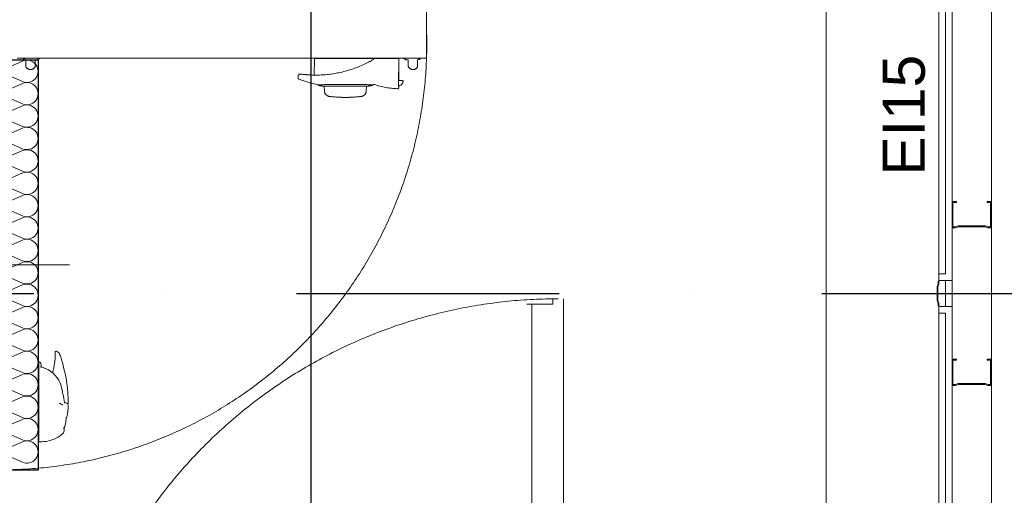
# Model space of a CAD drawing. Header units: millimetres. Extents: x 2016045 to 2079203, y -1576958 to -1542749.
# Tile 83 of 109: x 2039351 to 2041225, y -1560185 to -1559279. Entities that reach past the tile are written whole.
import ezdxf

# ---------------------------------------------------------------- set-up
doc = ezdxf.new("R2010")
doc.units = ezdxf.units.MM
doc.header["$MEASUREMENT"] = 0
doc.linetypes.add('Dashed', pattern=[5644.44, 2822.22, -2822.22])
doc.linetypes.add('OSIE', pattern=[1000, 500, -250, 0, -250])
for name, color, linetype, lineweight, true_color in [('balustrada_Nr_pióra__13', 7, 'Continuous', 5, 0xb6b6b6), ('EWAKUACJA_Nr_pióra__105', 7, 'Continuous', 25, 0xa40f02), ('Komory_Nr_pióra__2', 7, 'Continuous', 25, 0x0322fc), ('OSIE_Nr_pióra__2', 7, 'Continuous', 25, 0x0322fc), ('Wymiarowanie_Nr_pióra__3', 7, 'Continuous', 35, 0x008200)]:
    doc.layers.add(name, color=color, linetype=linetype, lineweight=lineweight, true_color=true_color)
for name, color, linetype, lineweight in [('Budowlane - Sciany Wew_Nr_pióra__251', 94, 'Continuous', 20), ('Komory_Nr_pióra__1', 7, 'Continuous', 0), ('Konstrukcja - scian dzialowych_Nr_pióra__7', 7, 'Continuous', 13), ('p.poz._Nr_pióra__16', 1, 'Continuous', 5), ('struktura_Nr_pióra__7', 7, 'Continuous', 13), ('Wymiarowanie_Nr_pióra__1', 7, 'Continuous', 0), ('Ściany_Nr_pióra__51', 5, 'Continuous', 13), ('Ślusarka_okienna_Nr_pióra__1', 7, 'Continuous', 0)]:
    doc.layers.add(name, color=color, linetype=linetype, lineweight=lineweight)
doc.layers.add('EWAKUACJA', color=7, linetype='Continuous')
doc.layers.add('Wymiarowanie', color=7, linetype='Continuous')
doc.styles.add('GENERATED_STYLE_1', font='arial.ttf')
doc.dimstyles.new('GENERATED_STYLE__2', dxfattribs={"dimtxt": 125, "dimasz": 114, "dimexe": 0.18, "dimexo": 0, "dimgap": 0.09, "dimtad": 1, "dimdec": 0, "dimlfac": 0.1, "dimzin": 0, "dimdsep": 46, "dimtxsty": 'GENERATED_STYLE_1', "dimblk": 'ARROWHEAD_2', "dimblk1": 'ARROWHEAD_2', "dimblk2": 'ARROWHEAD_2', "dimcen": 0.09, "dimclrd": 7, "dimclre": 7, "dimclrt": 7, "dimadec": 4, "dimazin": 0, "dimtfac": 1, "dimtdec": 4, "dimtmove": 2, "dimatfit": 3, "dimfxl": 0, "dimtolj": 1, "dimtzin": 0, "dimarcsym": 0})
doc.dimstyles.new('GENERATED_STYLE__3', dxfattribs={"dimtxt": 125, "dimasz": 114, "dimexe": 0.18, "dimexo": 0, "dimgap": 0.09, "dimtad": 1, "dimdec": 0, "dimlfac": 0.1, "dimzin": 0, "dimdsep": 46, "dimtxsty": 'GENERATED_STYLE_1', "dimblk": 'ARROWHEAD_2', "dimblk1": 'ARROWHEAD_2', "dimblk2": 'ARROWHEAD_2', "dimcen": 0.09, "dimclrd": 7, "dimclre": 7, "dimclrt": 7, "dimadec": 4, "dimazin": 0, "dimtfac": 1, "dimtdec": 4, "dimtmove": 0, "dimatfit": 3, "dimfxl": 0, "dimtolj": 1, "dimtzin": 0, "dimarcsym": 0})
doc.dimstyles.new('GENERATED_STYLE__4', dxfattribs={"dimtxt": 125, "dimasz": 114, "dimexe": 0.18, "dimexo": 0, "dimgap": 0.09, "dimtad": 1, "dimtih": 1, "dimtoh": 1, "dimdec": 0, "dimlfac": 0.1, "dimzin": 0, "dimdsep": 46, "dimtxsty": 'GENERATED_STYLE_1', "dimblk": 'ARROWHEAD_2', "dimblk1": 'ARROWHEAD_2', "dimblk2": 'ARROWHEAD_2', "dimcen": 0.09, "dimclrd": 7, "dimclre": 7, "dimclrt": 7, "dimadec": 4, "dimazin": 0, "dimtfac": 1, "dimtdec": 4, "dimtmove": 2, "dimatfit": 3, "dimfxl": 0, "dimtolj": 1, "dimtzin": 0, "dimarcsym": 0})

# ---------------------------------------------------------------- blocks, each defined once
blk = doc.blocks.new('Izolacja cieplna 18_11')
at = {"layer": 'balustrada_Nr_pióra__13', "linetype": 'Continuous'}
for p, q in [((1.8, 70.2), (19.5, 29.8)), ((23.1, 29.8), (40.9, 70.2)), ((44.4, 70.2), (62.2, 29.8)), ((65.8, 29.8), (83.5, 70.2)), ((87.1, 70.2), (104.8, 29.8)), ((108.4, 29.8), (126.1, 70.2)), ((129.7, 70.2), (147.5, 29.8)), ((151, 29.8), (168.8, 70.2)), ((172.4, 70.2), (190.1, 29.8)), ((193.7, 29.8), (211.4, 70.2)), ((215, 70.2), (232.7, 29.8)), ((236.3, 29.8), (254.1, 70.2)), ((257.6, 70.2), (275.4, 29.8)), ((279, 29.8), (296.7, 70.2)), ((300.3, 70.2), (318, 29.8)), ((321.6, 29.8), (339.4, 70.2)), ((342.9, 70.2), (360.7, 29.8)), ((364.3, 29.8), (382, 70.2)), ((385.6, 70.2), (403.3, 29.8)), ((406.9, 29.8), (424.6, 70.2)), ((428.2, 70.2), (446, 29.8)), ((449.5, 29.8), (467.3, 70.2)), ((470.9, 70.2), (488.6, 29.8)), ((492.2, 29.8), (509.9, 70.2)), ((513.5, 70.2), (531.2, 29.8)), ((534.8, 29.8), (552.6, 70.2)), ((556.1, 70.2), (573.9, 29.8)), ((577.5, 29.8), (595.2, 70.2)), ((598.8, 70.2), (616.5, 29.8)), ((620.1, 29.8), (637.8, 70.2)), ((641.4, 70.2), (659.2, 29.8)), ((662.8, 29.8), (680.5, 70.2)), ((684.1, 70.2), (701.8, 29.8)), ((705.4, 29.8), (723.1, 70.2)), ((726.7, 70.2), (744.5, 29.8)), ((748, 29.8), (765.8, 70.2))]:
    blk.add_line(p, q, dxfattribs=at)
for centre, start, end in [((21.3, 78.7), 336.3486, 203.6513), ((64, 78.7), 336.3486, 203.6513), ((106.6, 78.7), 336.3486, 203.6513), ((149.2, 78.7), 336.3486, 203.6513), ((191.9, 78.7), 336.3486, 203.6513), ((234.5, 78.7), 336.3486, 203.6513), ((277.2, 78.7), 336.3486, 203.6513), ((319.8, 78.7), 336.3486, 203.6513), ((362.5, 78.7), 336.3486, 203.6513), ((405.1, 78.7), 336.3486, 203.6513), ((447.7, 78.7), 336.3486, 203.6513), ((490.4, 78.7), 336.3486, 203.6513), ((533, 78.7), 336.3486, 203.6513), ((575.7, 78.7), 336.3486, 203.6513), ((618.3, 78.7), 336.3486, 203.6513), ((661, 78.7), 336.3486, 203.6513), ((703.6, 78.7), 336.3486, 203.6513), ((746.2, 78.7), 336.3486, 203.6513), ((0, 21.3), 270, 23.6513), ((42.6, 21.3), 156.3487, 270), ((42.6, 21.3), 270, 23.6513), ((85.3, 21.3), 156.3487, 270), ((85.3, 21.3), 270, 23.6513), ((127.9, 21.3), 156.3487, 270), ((127.9, 21.3), 270, 23.6513), ((170.6, 21.3), 156.3487, 270), ((170.6, 21.3), 270, 23.6513), ((213.2, 21.3), 156.3487, 270), ((213.2, 21.3), 270, 23.6513), ((255.9, 21.3), 156.3487, 270), ((255.9, 21.3), 270, 23.6513), ((298.5, 21.3), 156.3487, 270), ((298.5, 21.3), 270, 23.6513), ((341.1, 21.3), 156.3487, 270), ((341.1, 21.3), 270, 23.6513), ((383.8, 21.3), 156.3487, 270), ((383.8, 21.3), 270, 23.6513), ((426.4, 21.3), 156.3487, 270), ((426.4, 21.3), 270, 23.6513), ((469.1, 21.3), 156.3487, 270), ((469.1, 21.3), 270, 23.6513), ((511.7, 21.3), 156.3487, 270), ((511.7, 21.3), 270, 23.6513), ((554.4, 21.3), 156.3487, 270), ((554.4, 21.3), 270, 23.6513), ((597, 21.3), 156.3487, 270), ((597, 21.3), 270, 23.6513), ((639.6, 21.3), 156.3487, 270), ((639.6, 21.3), 270, 23.6513), ((682.3, 21.3), 156.3487, 270), ((682.3, 21.3), 270, 23.6513), ((724.9, 21.3), 156.3487, 270), ((724.9, 21.3), 270, 23.6513), ((767.6, 21.3), 156.3487, 270)]:
    blk.add_arc(centre, 21.3, start, end, dxfattribs=at)
blk = doc.blocks.new('Linia_11', base_point=(2039906.4, -1561770.8))
at = {"layer": 'EWAKUACJA_Nr_pióra__105', "linetype": 'Continuous'}
blk.add_line((2039906.4, -1561770.8), (2039906.4, -1557000.9), dxfattribs=at)
blk = doc.blocks.new('*D108', base_point=(1682719.6, -1237567.4))
at = {"layer": 'Wymiarowanie_Nr_pióra__1', "linetype": 'Continuous'}
for p, q in [((2040886.1, -1558150.9), (2040886.1, -1560670.9)), ((2040773.6, -1560670.9), (2040998.6, -1560670.9)), ((2040886.1, -1560670.9), (2040886.1, -1560744.3))]:
    blk.add_line(p, q, dxfattribs=at)
at = {"layer": 'Wymiarowanie_Nr_pióra__3', "linetype": 'Continuous'}
for p, q in [((2040961.1, -1558194.2), (2040811.1, -1558107.6)), ((2040811.1, -1560627.6), (2040961.1, -1560714.2))]:
    blk.add_line(p, q, dxfattribs=at)
at = {"layer": 'Wymiarowanie_Nr_pióra__1', "insert": (2040843.6, -1559222.6), "char_height": 125, "attachment_point": 7, "rotation": 90, "style": 'GENERATED_STYLE_1'}
blk.add_mtext('\\A1;{\\fArial|b0|i0|c238|p38;252}', dxfattribs=at)
blk = doc.blocks.new('ARROWHEAD_2')
at = {"color": 0, "linetype": 'Continuous', "lineweight": 0}
for p, q in [((-0.378, -0.655), (0.378, 0.655)), ((0, 0), (-1, 0))]:
    blk.add_line(p, q, dxfattribs=at)
blk = doc.blocks.new('*D125', base_point=(1682719.6, -1237567.4))
at = {"layer": 'Wymiarowanie_Nr_pióra__1', "linetype": 'Continuous'}
for p, q in [((2044173.5, -1559800.9), (2043948.5, -1559800.9)), ((2044061, -1563400.9), (2044061, -1559800.9)), ((2044173.5, -1563400.9), (2043948.5, -1563400.9))]:
    blk.add_line(p, q, dxfattribs=at)
at = {"layer": 'Wymiarowanie_Nr_pióra__3', "linetype": 'Continuous'}
for p, q in [((2043986, -1559757.6), (2044136, -1559844.2)), ((2043986, -1563357.6), (2044136, -1563444.2))]:
    blk.add_line(p, q, dxfattribs=at)
at = {"layer": 'Wymiarowanie_Nr_pióra__1', "insert": (2044036, -1561743.2), "char_height": 125, "attachment_point": 7, "rotation": 90, "style": 'GENERATED_STYLE_1'}
blk.add_mtext('\\A1;{\\fArial|b0|i0|c238|p38;360}', dxfattribs=at)
blk = doc.blocks.new('*D126', base_point=(1682719.6, -1237567.4))
at = {"layer": 'Wymiarowanie_Nr_pióra__1', "linetype": 'Continuous'}
for p, q in [((2044173.5, -1556060.9), (2043948.5, -1556060.9)), ((2044061, -1559800.9), (2044061, -1556060.9)), ((2044173.5, -1559800.9), (2043948.5, -1559800.9))]:
    blk.add_line(p, q, dxfattribs=at)
at = {"layer": 'Wymiarowanie_Nr_pióra__3', "linetype": 'Continuous'}
for p, q in [((2043986, -1556017.6), (2044136, -1556104.2)), ((2043986, -1559757.6), (2044136, -1559844.2))]:
    blk.add_line(p, q, dxfattribs=at)
at = {"layer": 'Wymiarowanie_Nr_pióra__1', "insert": (2044036, -1558073.2), "char_height": 125, "attachment_point": 7, "rotation": 90, "style": 'GENERATED_STYLE_1'}
blk.add_mtext('\\A1;{\\fArial|b0|i0|c238|p38;374}', dxfattribs=at)
blk = doc.blocks.new('*D142', base_point=(1682719.6, -1237567.4))
at = {"layer": 'Wymiarowanie_Nr_pióra__1', "linetype": 'Continuous'}
for p, q in [((2021278.9, -1559800.9), (2021053.9, -1559800.9)), ((2021166.4, -1563400.9), (2021166.4, -1559800.9)), ((2021278.9, -1563400.9), (2021053.9, -1563400.9))]:
    blk.add_line(p, q, dxfattribs=at)
at = {"layer": 'Wymiarowanie_Nr_pióra__3', "linetype": 'Continuous'}
for p, q in [((2021091.4, -1559757.6), (2021241.4, -1559844.2)), ((2021091.4, -1563357.6), (2021241.4, -1563444.2))]:
    blk.add_line(p, q, dxfattribs=at)
at = {"layer": 'Wymiarowanie_Nr_pióra__1', "insert": (2021141.4, -1561743.2), "char_height": 125, "attachment_point": 7, "rotation": 90, "style": 'GENERATED_STYLE_1'}
blk.add_mtext('\\A1;{\\fArial|b0|i0|c238|p38;360}', dxfattribs=at)
blk = doc.blocks.new('*D143', base_point=(1682719.6, -1237567.4))
at = {"layer": 'Wymiarowanie_Nr_pióra__1', "linetype": 'Continuous'}
for p, q in [((2021278.9, -1556060.9), (2021053.9, -1556060.9)), ((2021166.4, -1559800.9), (2021166.4, -1556060.9)), ((2021278.9, -1559800.9), (2021053.9, -1559800.9))]:
    blk.add_line(p, q, dxfattribs=at)
at = {"layer": 'Wymiarowanie_Nr_pióra__3', "linetype": 'Continuous'}
for p, q in [((2021091.4, -1556017.6), (2021241.4, -1556104.2)), ((2021091.4, -1559757.6), (2021241.4, -1559844.2))]:
    blk.add_line(p, q, dxfattribs=at)
at = {"layer": 'Wymiarowanie_Nr_pióra__1', "insert": (2021141.4, -1558073.2), "char_height": 125, "attachment_point": 7, "rotation": 90, "style": 'GENERATED_STYLE_1'}
blk.add_mtext('\\A1;{\\fArial|b0|i0|c238|p38;374}', dxfattribs=at)
blk = doc.blocks.new('*D186', base_point=(1682719.6, -1237567.4))
at = {"layer": 'Wymiarowanie_Nr_pióra__1', "linetype": 'Continuous'}
for p, q in [((2036246.9, -1560555.5), (2036246.9, -1560330.5)), ((2041101, -1560555.5), (2041101, -1560330.5)), ((2036246.9, -1560443), (2041101, -1560443)), ((2041101, -1560443), (2041174.4, -1560443))]:
    blk.add_line(p, q, dxfattribs=at)
at = {"layer": 'Wymiarowanie_Nr_pióra__3', "linetype": 'Continuous'}
for p, q in [((2036290.2, -1560368), (2036203.6, -1560518)), ((2041057.7, -1560518), (2041144.3, -1560368))]:
    blk.add_line(p, q, dxfattribs=at)
at = {"layer": 'Wymiarowanie_Nr_pióra__1', "insert": (2039362, -1560420), "char_height": 125, "attachment_point": 7, "style": 'GENERATED_STYLE_1'}
blk.add_mtext('\\A1;{\\fArial|b0|i0|c238|p38;485\\fArial|b0|i0|c238|p38;\\A1{\\H.66x;\\S5^  ;}}', dxfattribs=at)

msp = doc.modelspace()

# ---------------------------------------------------------------- linework, layer by layer
at = {"layer": 'Budowlane - Sciany Wew_Nr_pióra__251', "linetype": 'Continuous'}
for p, q in [((2041126, -1559775.9), (2041126, -1558126)), ((2041113.5, -1559763.4), (2041113.5, -1558138.5)), ((2041126, -1560695.9), (2041126, -1559825.9)), ((2041113.5, -1560683.4), (2041113.5, -1559838.4))]:
    msp.add_line(p, q, dxfattribs=at)
at = {"layer": 'Komory_Nr_pióra__1', "linetype": 'Dashed'}
for p, q in [((2040125.9, -1559352.2), (2040125.9, -1559253.7)), ((2039346.7, -1559353), (2040125.1, -1559353)), ((2039358.5, -1559353.4), (2039358.3, -1559353.9)), ((2039361.6, -1559354.1), (2039358.5, -1559353.4)), ((2039359.1, -1559355.1), (2039363, -1559356)), ((2039361, -1559353.2), (2039361, -1559353.6)), ((2039361.1, -1559353.8), (2039361.6, -1559354.1)), ((2039363, -1559356), (2039363, -1559368.7)), ((2039381, -1559368.5), (2039381, -1559356)), ((2039381, -1559356), (2039385, -1559356)), ((2039386, -1559355), (2039386, -1559354.5)), ((2039386, -1559354.5), (2039387, -1559354.5)), ((2039389, -1559353.6), (2039389, -1559353.2)), ((2039912.2, -1559353.5), (2039911.9, -1559385)), ((2040073.1, -1559353.5), (2039912.2, -1559353.5)), ((2040010.1, -1559363.1), (2040007.4, -1559364.4)), ((2040012.8, -1559361.7), (2040010.1, -1559363.1)), ((2040015.6, -1559360.4), (2040012.8, -1559361.7)), ((2040017.4, -1559359.4), (2040015.6, -1559360.4)), ((2040017.8, -1559359.2), (2040017.4, -1559359.4)), ((2040018.4, -1559358.9), (2040017.8, -1559359.2)), ((2040018.5, -1559358.8), (2040018.4, -1559358.9)), ((2040020.3, -1559357.7), (2040018.5, -1559358.8)), ((2040020.3, -1559357.7), (2040021.8, -1559356.8)), ((2040021.8, -1559356.8), (2040023.3, -1559355.9)), ((2040023.3, -1559355.9), (2040024.5, -1559355.2)), ((2040024.5, -1559355.2), (2040025.7, -1559354.6)), ((2040073, -1559353.5), (2040072.7, -1559405)), ((2040073.1, -1559395), (2040073.1, -1559353.5)), ((2040082.8, -1559353.6), (2040082.8, -1559353.2)), ((2040085.8, -1559354.5), (2040084.8, -1559354.5)), ((2040085.8, -1559355), (2040085.8, -1559354.5)), ((2040090.8, -1559356), (2040086.8, -1559356)), ((2040090.8, -1559368.5), (2040090.8, -1559356)), ((2040112.7, -1559355.1), (2040108.8, -1559356)), ((2040108.8, -1559356), (2040108.8, -1559368.7)), ((2040110.2, -1559354.1), (2040113.4, -1559353.4)), ((2040110.7, -1559353.8), (2040110.2, -1559354.1)), ((2040110.8, -1559353.2), (2040110.8, -1559353.6)), ((2040113.4, -1559353.4), (2040113.5, -1559353.9)), ((2039950.8, -1559382.1), (2039948, -1559382.5)), ((2039953.7, -1559381.6), (2039950.8, -1559382.1)), ((2039956.5, -1559381), (2039953.7, -1559381.6)), ((2039959.4, -1559380.4), (2039956.5, -1559381)), ((2039962.3, -1559379.8), (2039959.4, -1559380.4)), ((2039965.1, -1559379.1), (2039962.3, -1559379.8)), ((2039968, -1559378.4), (2039965.1, -1559379.1)), ((2039970.9, -1559377.7), (2039968, -1559378.4)), ((2039973.7, -1559376.9), (2039970.9, -1559377.7)), ((2039976.6, -1559376.1), (2039973.7, -1559376.9)), ((2039979.4, -1559375.2), (2039976.6, -1559376.1)), ((2039982.2, -1559374.3), (2039979.4, -1559375.2)), ((2039985.1, -1559373.4), (2039982.2, -1559374.3)), ((2039987.9, -1559372.4), (2039985.1, -1559373.4)), ((2039990.7, -1559371.3), (2039987.9, -1559372.4)), ((2039993.5, -1559370.3), (2039990.7, -1559371.3)), ((2039996.3, -1559369.2), (2039993.5, -1559370.3)), ((2039999.1, -1559368), (2039996.3, -1559369.2)), ((2040001.9, -1559366.9), (2039999.1, -1559368)), ((2040004.6, -1559365.6), (2040001.9, -1559366.9)), ((2040007.4, -1559364.4), (2040004.6, -1559365.6)), ((2039881.2, -1559386.1), (2039881.2, -1559390.1)), ((2039881.6, -1559385.3), (2039881.5, -1559385.4)), ((2039881.5, -1559385.4), (2039881.5, -1559385.5)), ((2039881.5, -1559385.5), (2039881.5, -1559385.5)), ((2039881.7, -1559385.2), (2039881.6, -1559385.3)), ((2039881.9, -1559385), (2039881.7, -1559385.2)), ((2039882, -1559384.8), (2039881.9, -1559385)), ((2039882.2, -1559384.6), (2039882, -1559384.8)), ((2039882.5, -1559384.3), (2039882.2, -1559384.6)), ((2039882.6, -1559384.2), (2039882.5, -1559384.3)), ((2039882.9, -1559383.9), (2039882.7, -1559384)), ((2039882.7, -1559384), (2039882.7, -1559384.1)), ((2039883.1, -1559383.8), (2039882.9, -1559383.9)), ((2039883.3, -1559383.7), (2039883.1, -1559383.8)), ((2039883.6, -1559383.6), (2039883.3, -1559383.7)), ((2039884, -1559383.5), (2039883.6, -1559383.6)), ((2039884.4, -1559383.5), (2039884, -1559383.5)), ((2039884.8, -1559383.5), (2039884.4, -1559383.5)), ((2039885.2, -1559383.4), (2039884.8, -1559383.5)), ((2039885.7, -1559383.4), (2039885.2, -1559383.4)), ((2039886.2, -1559383.4), (2039885.7, -1559383.4)), ((2039886.7, -1559383.4), (2039886.2, -1559383.4)), ((2039887.3, -1559383.4), (2039886.7, -1559383.4)), ((2039888, -1559383.5), (2039887.3, -1559383.4)), ((2039888.6, -1559383.5), (2039888, -1559383.5)), ((2039889.3, -1559383.5), (2039888.6, -1559383.5)), ((2039890, -1559383.6), (2039889.3, -1559383.5)), ((2039890.8, -1559383.6), (2039890, -1559383.6)), ((2039891.6, -1559383.7), (2039890.8, -1559383.6)), ((2039892.4, -1559383.7), (2039891.6, -1559383.7)), ((2039893.3, -1559383.8), (2039892.4, -1559383.7)), ((2039894.2, -1559383.9), (2039893.3, -1559383.8)), ((2039895.1, -1559384), (2039894.2, -1559383.9)), ((2039896, -1559384.1), (2039895.1, -1559384)), ((2039896.8, -1559384.1), (2039896, -1559384.1)), ((2039897.1, -1559384.2), (2039896.8, -1559384.1)), ((2039899.9, -1559384.4), (2039897.1, -1559384.2)), ((2039902.6, -1559384.6), (2039899.9, -1559384.4)), ((2039905.4, -1559384.8), (2039902.6, -1559384.6)), ((2039908.2, -1559384.9), (2039905.4, -1559384.8)), ((2039911, -1559385), (2039908.2, -1559384.9)), ((2039913.8, -1559385), (2039911, -1559385)), ((2039916.7, -1559385), (2039913.8, -1559385)), ((2039919.5, -1559385), (2039916.7, -1559385)), ((2039922.3, -1559384.9), (2039919.5, -1559385)), ((2039925.2, -1559384.8), (2039922.3, -1559384.9)), ((2039928, -1559384.7), (2039925.2, -1559384.8)), ((2039930.8, -1559384.5), (2039928, -1559384.7)), ((2039933.7, -1559384.3), (2039930.8, -1559384.5)), ((2039936.5, -1559384), (2039933.7, -1559384.3)), ((2039939.4, -1559383.7), (2039936.5, -1559384)), ((2039942.2, -1559383.3), (2039939.4, -1559383.7)), ((2039945.1, -1559383), (2039942.2, -1559383.3)), ((2039948, -1559382.5), (2039945.1, -1559383)), ((2040073.1, -1559395), (2040072.8, -1559395)), ((2040080, -1559395.6), (2040072.8, -1559395.6)), ((2039919, -1559403.4), (2039919.1, -1559403.4)), ((2039919.1, -1559403.4), (2039919.4, -1559403.4)), ((2039919.4, -1559403.4), (2039919.4, -1559403.6)), ((2039919.4, -1559403.4), (2039919.8, -1559403.4)), ((2039919.8, -1559403.4), (2039920.4, -1559403.4)), ((2039920.4, -1559403.4), (2039921.2, -1559403.4)), ((2039921.2, -1559403.4), (2039922.1, -1559403.4)), ((2039922.1, -1559403.4), (2039923.2, -1559403.4)), ((2039923.2, -1559403.4), (2039924.4, -1559403.3)), ((2039924.4, -1559403.3), (2039925.8, -1559403.3)), ((2039925.8, -1559403.3), (2039927.3, -1559403.3)), ((2039927.3, -1559403.3), (2039928.9, -1559403.3)), ((2039928.9, -1559403.3), (2039930.7, -1559403.2)), ((2039930.2, -1559406.2), (2040012.2, -1559406.2)), ((2039930.7, -1559403.2), (2039932.6, -1559403.2)), ((2039931.2, -1559406.2), (2039931.4, -1559415)), ((2039932.6, -1559403.2), (2039934.7, -1559403.2)), ((2039934.7, -1559403.2), (2039936.8, -1559403.1)), ((2039936.8, -1559403.1), (2039939.1, -1559403.1)), ((2039939.1, -1559403.1), (2039941.5, -1559403.1)), ((2039941.5, -1559403.1), (2039943.9, -1559403.1)), ((2039943.9, -1559403.1), (2039946.5, -1559403)), ((2039946.5, -1559403), (2039949.1, -1559403)), ((2039949.1, -1559403), (2039951.8, -1559403)), ((2039951.8, -1559403), (2039954.6, -1559403)), ((2039954.6, -1559403), (2039957.4, -1559403)), ((2039957.4, -1559403), (2039960.2, -1559403)), ((2039960.2, -1559403), (2039963.1, -1559402.9)), ((2039963.1, -1559402.9), (2039966, -1559402.9)), ((2039966, -1559402.9), (2039968.9, -1559402.9)), ((2039968.9, -1559402.9), (2039971.9, -1559402.9)), ((2039971.9, -1559402.9), (2039974.8, -1559402.9)), ((2039974.8, -1559402.9), (2039977.7, -1559402.9)), ((2039977.7, -1559402.9), (2039980.7, -1559403)), ((2039980.7, -1559403), (2039983.5, -1559403)), ((2039983.5, -1559403), (2039986.3, -1559403)), ((2039986.3, -1559403), (2039989.1, -1559403)), ((2039989.1, -1559403), (2039991.9, -1559403)), ((2039991.9, -1559403), (2039994.5, -1559403)), ((2039994.5, -1559403), (2039997.1, -1559403.1)), ((2039997.1, -1559403.1), (2039999.6, -1559403.1)), ((2039999.6, -1559403.1), (2040001.9, -1559403.1)), ((2040001.9, -1559403.1), (2040004.1, -1559403.1)), ((2040004.1, -1559403.1), (2040006.2, -1559403.2)), ((2040006.2, -1559403.2), (2040008.2, -1559403.2)), ((2040008.2, -1559403.2), (2040010.2, -1559403.2)), ((2040010.2, -1559403.2), (2040012.1, -1559403.2)), ((2040011, -1559415), (2040011.2, -1559406.2)), ((2040012.1, -1559403.2), (2040013.8, -1559403.3)), ((2040013.8, -1559403.3), (2040015.5, -1559403.3)), ((2040015.5, -1559403.3), (2040017, -1559403.3)), ((2040017, -1559403.3), (2040018.3, -1559403.3)), ((2040018.3, -1559403.3), (2040019.5, -1559403.4)), ((2040019.5, -1559403.4), (2040020.5, -1559403.4)), ((2040020.5, -1559403.4), (2040021.4, -1559403.4)), ((2040021.4, -1559403.4), (2040022.2, -1559403.4)), ((2040022.2, -1559403.4), (2040022.7, -1559403.4)), ((2040022.7, -1559403.4), (2040023.1, -1559403.4)), ((2040023, -1559403.6), (2040023, -1559403.4)), ((2040023.1, -1559403.4), (2040023.4, -1559403.4)), ((2040023.4, -1559403.4), (2040023.5, -1559403.4)), ((2040072.7, -1559405.2), (2040072.7, -1559405)), ((2040072.7, -1559405.5), (2040072.7, -1559405.2)), ((2040072.7, -1559405.7), (2040072.7, -1559405.5)), ((2040072.7, -1559405.9), (2040072.7, -1559405.7)), ((2040072.8, -1559405.9), (2040072.7, -1559405.9)), ((2040073.3, -1559405.9), (2040072.8, -1559405.9)), ((2040073.2, -1559407.9), (2040073.3, -1559405.9)), ((2039977.7, -1559427.4), (2039964.8, -1559427.4))]:
    msp.add_line(p, q, dxfattribs=at)
at = {"layer": 'Komory_Nr_pióra__1', "linetype": 'Continuous'}
for p, q in [((2039445.9, -1559746.4), (2038965.9, -1559746.4)), ((2039425.5, -1559913.2), (2039421.7, -1559911)), ((2039425.8, -1559913.4), (2039425.5, -1559913.2)), ((2039426, -1559913.6), (2039425.8, -1559913.4)), ((2039426.2, -1559913.7), (2039426, -1559913.6)), ((2039426.5, -1559914), (2039426.2, -1559913.7)), ((2039426.6, -1559914.2), (2039426.5, -1559914)), ((2039426.8, -1559914.4), (2039426.6, -1559914.2)), ((2039426.9, -1559914.6), (2039426.8, -1559914.4)), ((2039427.1, -1559914.8), (2039426.9, -1559914.6)), ((2039427.2, -1559915.1), (2039427.1, -1559914.8)), ((2039427.3, -1559915.3), (2039427.2, -1559915.1)), ((2039427.4, -1559915.5), (2039427.3, -1559915.3)), ((2039387.4, -1559934.3), (2039387.6, -1559934.5)), ((2039387.6, -1560083.6), (2039387.6, -1559930.6)), ((2039387.6, -1559930.6), (2039388.8, -1559930.9)), ((2039393.1, -1559941.1), (2039391.8, -1559934.1)), ((2039415.1, -1559946.6), (2039415.6, -1559944.6)), ((2039415.6, -1559944.6), (2039416.2, -1559942.2)), ((2039416.2, -1559942.2), (2039416.6, -1559940.6)), ((2039416.6, -1559940.6), (2039417, -1559938.8)), ((2039417, -1559938.8), (2039417.3, -1559936.9)), ((2039417.3, -1559936.9), (2039417.6, -1559935.2)), ((2039417.6, -1559935.2), (2039417.9, -1559933.4)), ((2039417.9, -1559933.4), (2039418.2, -1559931.4)), ((2039418.2, -1559931.4), (2039418.3, -1559930)), ((2039418.3, -1559930), (2039418.4, -1559929)), ((2039413.6, -1559951.4), (2039413.9, -1559950.4)), ((2039413.9, -1559950.4), (2039414.5, -1559948.6)), ((2039414.5, -1559948.6), (2039415.1, -1559946.6)), ((2039441.6, -1560010.4), (2039436.3, -1560007.3)), ((2039436.5, -1560008.9), (2039436.4, -1560008.7)), ((2039436.5, -1560009.2), (2039436.5, -1560008.9)), ((2039436.5, -1560009.3), (2039436.5, -1560009.2)), ((2039436.6, -1560009.4), (2039436.5, -1560009.3)), ((2039436.6, -1560009.5), (2039436.6, -1560009.4)), ((2039436.6, -1560009.4), (2039436.6, -1560009.4)), ((2039436.6, -1560009.5), (2039436.6, -1560009.5)), ((2039443.1, -1560011.3), (2039441.6, -1560010.4)), ((2039440, -1560037.1), (2039440.2, -1560037)), ((2039440.2, -1560037), (2039440.4, -1560036.9)), ((2039440.4, -1560036.9), (2039440.6, -1560036.8)), ((2039440.6, -1560036.8), (2039440.7, -1560036.6)), ((2039440.7, -1560036.6), (2039440.8, -1560036.5)), ((2039440.8, -1560036.5), (2039441, -1560036.3)), ((2039441, -1560036.1), (2039441.1, -1560035.9)), ((2039441, -1560036.3), (2039441, -1560036.1)), ((2039435.9, -1560060.9), (2039435.9, -1560056.7)), ((2039387.4, -1560078.6), (2039387.6, -1560078.6))]:
    msp.add_line(p, q, dxfattribs=at)
at = {"layer": 'Komory_Nr_pióra__1', "linetype": 'Dashed'}
for centre, radius, start, end in [((2039314.9, -1559325.4), 811.3, 268.463, 1.4253), ((2039359.3, -1559354.1), 1, 167.619, 257.619), ((2039361.3, -1559353.2), 0.25, 90, 180), ((2039361.3, -1559353.6), 0.25, 180, 225.3906), ((2039385, -1559355), 1, 270, 0), ((2039387, -1559351.4), 3.01, 270, 309.7988), ((2039388.8, -1559353.2), 0.25, 0, 90), ((2039388.8, -1559353.6), 0.209, 309.7988, 4.8106), ((2040083.1, -1559353.2), 0.25, 90, 180), ((2040083, -1559353.6), 0.209, 175.1894, 230.2012), ((2040084.8, -1559351.4), 3.01, 230.2012, 270), ((2040086.8, -1559355), 1, 180, 270), ((2040110.6, -1559353.2), 0.25, 0, 90), ((2040110.6, -1559353.6), 0.25, 314.6094, 0), ((2040112.5, -1559354.1), 1, 282.381, 12.381), ((2040125.1, -1559352.2), 0.8, 270, 0), ((2039372, -1559364.6), 9.86, 204.9413, 336.8867), ((2040099.9, -1559364.6), 9.86, 203.1133, 335.0587), ((2039882.2, -1559386.1), 1, 138.5596, 180), ((2039884.2, -1559390.1), 3, 179.9247, 249.3857), ((2039883.4, -1559384.8), 0.994, 133.1622, 138.2844), ((2039971.2, -1559158.9), 250, 249.3765, 257.9417), ((2040072.5, -1559396.5), 8.5, 271.6226, 0), ((2040080, -1559396.5), 1, 0, 90), ((2039920.6, -1559403.6), 1.2, 180, 260.8779), ((2039960.4, -1559156), 252, 260.8779, 263.1122), ((2039930.2, -1559405.7), 0.5, 263.1122, 270), ((2039942.4, -1559414.8), 11, 181, 263.5706), ((2040000, -1559414.8), 11, 276.4294, 359), ((2040012.2, -1559405.7), 0.5, 270, 276.8878), ((2039982.1, -1559156), 252, 276.8878, 279.1221), ((2040021.8, -1559403.6), 1.2, 279.1221, 0), ((2039971.2, -1559158.9), 250, 282.0602, 282.6421), ((2040026.2, -1559403.9), 1, 70.8033, 102.8377), ((2040073.2, -1559270.9), 140, 250.5019, 268.7555), ((2040070.2, -1559407.9), 3, 268.7555, 359.5), ((2039971.2, -1559158.9), 268.5, 263.5706, 268.6225), ((2039971.2, -1559158.9), 268.5, 271.3775, 276.4294)]:
    msp.add_arc(centre, radius, start, end, dxfattribs=at)
at = {"layer": 'Komory_Nr_pióra__1', "linetype": 'Continuous'}
for centre, radius, start, end in [((2039318.9, -1559919.2), 100, 354.3898, 3.5902), ((2039420.7, -1559912.7), 2, 60.0458, 186.6991), ((2039147.6, -1560012.5), 296.1, 17.4095, 19.122), ((2039143.8, -1560013.8), 300.1, 15.2584, 17.4201), ((2039387.9, -1559934.8), 4, 9.8416, 76.98), ((2039374.1, -1560007.3), 68.9, 67.169, 76.1485), ((2039381.7, -1559990.3), 50.2, 15.7072, 67.7388), ((2039143.9, -1560013.7), 300, 0.5481, 15.2579), ((2039206.4, -1560037.5), 231.8, 7.1545, 15.214), ((2039810.6, -1559352.4), 761, 239.6925, 240.3075), ((2039353.9, -1560013.6), 90, 345.6725, 359.8155), ((2039443.4, -1560010.9), 0.5, 240, 0.5491), ((2039443.4, -1560013.9), 0.5, 359.8178, 59.9955), ((2024843.1, -1558334.5), 14695.9, 353.29915, 353.34879), ((2039368.1, -1560016.8), 78.7, 328.0399, 330.16), ((2039421, -1560047.1), 17.7, 329.8398, 352.714), ((2039400.7, -1560036.4), 45, 288, 316.6532), ((2039426.9, -1560061.1), 9.02, 316.6763, 1.4795), ((2039386.8, -1559993.6), 90, 270.5, 288)]:
    msp.add_arc(centre, radius, start, end, dxfattribs=at)
at = {"layer": 'Komory_Nr_pióra__2', "linetype": 'Continuous'}
for p, q in [((2039386.7, -1559356.4), (2039288.2, -1559356.4)), ((2039387.4, -1560135.7), (2039387.4, -1559357.3)), ((2039288.2, -1560136.4), (2039386.7, -1560136.4))]:
    msp.add_line(p, q, dxfattribs=at)
for centre, radius, start, end in [((2039386.6, -1559357.2), 0.802, 355.7665, 85.8839), ((2039386.7, -1560135.7), 0.741, 269.8826, 0)]:
    msp.add_arc(centre, radius, start, end, dxfattribs=at)
at = {"layer": 'Konstrukcja - scian dzialowych_Nr_pióra__7', "linetype": 'Continuous'}
for p, q in [((2041201, -1567210.9), (2041201, -1557660.9)), ((2041126, -1559675.8), (2041126, -1559625.8)), ((2041126, -1559625.8), (2041133.5, -1559625.8)), ((2041133.5, -1559625.8), (2041134.2, -1559625.8)), ((2041134.2, -1559625.8), (2041134.7, -1559626.3)), ((2041192.9, -1559626.3), (2041193.5, -1559625.8)), ((2041193.5, -1559625.8), (2041201, -1559625.8)), ((2041201, -1559625.8), (2041201, -1559675.8)), ((2041133.5, -1559627.5), (2041127.7, -1559627.5)), ((2041127.7, -1559627.5), (2041127.7, -1559674.2)), ((2041134.2, -1559627.5), (2041133.5, -1559627.5)), ((2041134.7, -1559627), (2041134.2, -1559627.5)), ((2041134.7, -1559626.3), (2041134.7, -1559627)), ((2041192.9, -1559627), (2041192.9, -1559626.3)), ((2041193.5, -1559627.5), (2041192.9, -1559627)), ((2041199.4, -1559627.5), (2041193.5, -1559627.5)), ((2041199.4, -1559674.2), (2041199.4, -1559627.5)), ((2041132.7, -1559675.8), (2041126, -1559675.8)), ((2041127.7, -1559674.2), (2041132.4, -1559674.2)), ((2041132.4, -1559674.2), (2041137.7, -1559672.2)), ((2041138, -1559673.8), (2041132.7, -1559675.8)), ((2041137.7, -1559672.2), (2041189.3, -1559672.2)), ((2041189, -1559673.8), (2041138, -1559673.8)), ((2041194.4, -1559675.8), (2041189, -1559673.8)), ((2041189.3, -1559672.2), (2041194.7, -1559674.2)), ((2041201, -1559675.8), (2041194.4, -1559675.8)), ((2041194.7, -1559674.2), (2041199.4, -1559674.2)), ((2041101, -1559782.6), (2041101, -1559775.9)), ((2041099.4, -1559782.3), (2041097.4, -1559787.6)), ((2041097.4, -1559787.6), (2041097.4, -1559800.9)), ((2041099, -1559787.9), (2041101, -1559782.6)), ((2041099, -1559800.9), (2041099, -1559787.9)), ((2041099.4, -1559777.6), (2041099.4, -1559782.3)), ((2041097.4, -1559800.9), (2041097.4, -1559814.2)), ((2041099, -1559813.9), (2041099, -1559800.9)), ((2041097.4, -1559814.2), (2041099.4, -1559819.6)), ((2041101, -1559819.3), (2041099, -1559813.9)), ((2041099.4, -1559819.6), (2041099.4, -1559824.3)), ((2041101, -1559825.9), (2041101, -1559819.3)), ((2041126, -1559976), (2041126, -1559926)), ((2041126, -1559926), (2041133.5, -1559926)), ((2041133.5, -1559927.7), (2041127.7, -1559927.7)), ((2041127.7, -1559927.7), (2041127.7, -1559974.4)), ((2041133.5, -1559926), (2041134.2, -1559926)), ((2041134.2, -1559927.7), (2041133.5, -1559927.7)), ((2041134.2, -1559926), (2041134.7, -1559926.5)), ((2041134.7, -1559927.2), (2041134.2, -1559927.7)), ((2041134.7, -1559926.5), (2041134.7, -1559927.2)), ((2041192.9, -1559926.5), (2041193.5, -1559926)), ((2041192.9, -1559927.2), (2041192.9, -1559926.5)), ((2041193.5, -1559927.7), (2041192.9, -1559927.2)), ((2041193.5, -1559926), (2041201, -1559926)), ((2041199.4, -1559927.7), (2041193.5, -1559927.7)), ((2041199.4, -1559974.4), (2041199.4, -1559927.7)), ((2041201, -1559926), (2041201, -1559976)), ((2041132.7, -1559976), (2041126, -1559976)), ((2041127.7, -1559974.4), (2041132.4, -1559974.4)), ((2041132.4, -1559974.4), (2041137.7, -1559972.4)), ((2041138, -1559974), (2041132.7, -1559976)), ((2041137.7, -1559972.4), (2041189.3, -1559972.4)), ((2041189, -1559974), (2041138, -1559974)), ((2041194.4, -1559976), (2041189, -1559974)), ((2041189.3, -1559972.4), (2041194.7, -1559974.4)), ((2041201, -1559976), (2041194.4, -1559976)), ((2041194.7, -1559974.4), (2041199.4, -1559974.4))]:
    msp.add_line(p, q, dxfattribs=at)
at = {"layer": 'OSIE_Nr_pióra__2', "linetype": 'OSIE'}
msp.add_line((2020876.3, -1559800.9), (2044226, -1559800.9), dxfattribs=at)
at = {"layer": 'struktura_Nr_pióra__7', "linetype": 'Continuous'}
for p, q in [((2041113.5, -1559763.4), (2041101, -1559763.4)), ((2041126, -1559775.9), (2041101, -1559775.9)), ((2041113.5, -1559825.9), (2041113.5, -1559775.9)), ((2041126, -1559825.9), (2041126, -1559775.9)), ((2041101, -1559825.9), (2041126, -1559825.9)), ((2041101, -1559838.4), (2041113.5, -1559838.4))]:
    msp.add_line(p, q, dxfattribs=at)
at = {"layer": 'Ściany_Nr_pióra__51', "linetype": 'Continuous'}
for p, q in [((2041101, -1559775.9), (2041101, -1558151)), ((2041101, -1560670.9), (2041101, -1559825.9))]:
    msp.add_line(p, q, dxfattribs=at)
at = {"layer": 'Ślusarka_okienna_Nr_pióra__1', "linetype": 'Continuous'}
for p, q in [((2040366.4, -1559810.9), (2040366.4, -1559820.9)), ((2040376.4, -1559810.9), (2040366.4, -1559810.9)), ((2040386.4, -1559810.9), (2040386.4, -1560730.9)), ((2040366.4, -1559820.9), (2040316.4, -1559820.9)), ((2040326.4, -1560720.9), (2040326.4, -1559820.9))]:
    msp.add_line(p, q, dxfattribs=at)
at = {"layer": 'Ślusarka_okienna_Nr_pióra__1', "linetype": 'Dashed'}
msp.add_arc((2040376.4, -1560760.9), 950, 90, 180.6028, dxfattribs=at)

# ---------------------------------------------------------------- block references
at = {"layer": 'balustrada_Nr_pióra__13', "linetype": 'Continuous', "xscale": -1, "zscale": 1000, "rotation": 270}
msp.add_blockref('Izolacja cieplna 18_11', (2039286.4, -1560124), dxfattribs=at)
at = {"layer": 'EWAKUACJA', "color": 14, "linetype": 'Continuous', "lineweight": 25, "true_color": 0xa40f02}
msp.add_blockref('Linia_11', (2039906.4, -1561770.8), dxfattribs=at)

# ---------------------------------------------------------------- texts
at = {"layer": 'p.poz._Nr_pióra__16', "linetype": 'Continuous', "insert": (2041075.3, -1559346.3), "char_height": 80, "attachment_point": 9, "rotation": 90, "style": 'GENERATED_STYLE_1'}
msp.add_mtext('\\A1;{\\fArial|b0|i0|c238|p38;EI15}', dxfattribs=at)

# ---------------------------------------------------------------- dimensions: what is measured, and where the dimension line sits
at = {"layer": 'Wymiarowanie', "linetype": 'Continuous'}
for base, p1, p2, angle, dimstyle, picture, middle in [((2044061, -1556060.9), (2020876.3, -1559800.9), (2020826.3, -1556060.9), 90, 'GENERATED_STYLE__3', '*D126', (2043973.5, -1557930.9)), ((2021166.4, -1556060.9), (2044226, -1559800.9), (2020826.3, -1556060.9), 90, 'GENERATED_STYLE__3', '*D143', (2021078.9, -1557930.9)), ((2040886.1, -1560670.9), (2040701.4, -1558150.9), (2040461.4, -1560670.9), 270, 'GENERATED_STYLE__2', '*D108', (2040781.1, -1559080.3)), ((2044061, -1559800.9), (2044231, -1563400.9), (2020876.3, -1559800.9), 90, 'GENERATED_STYLE__3', '*D125', (2043973.5, -1561600.9)), ((2021166.4, -1559800.9), (2020876.3, -1563400.9), (2044226, -1559800.9), 90, 'GENERATED_STYLE__3', '*D142', (2021078.9, -1561600.9))]:
    dim = msp.add_linear_dim(base=base, p1=p1, p2=p2, angle=angle, dimstyle=dimstyle, dxfattribs=at)
    dim.commit()
    dim.dimension.update_dxf_attribs({"geometry": picture, "text_midpoint": middle, "dimtype": 160, "text_rotation": 90})
dim = msp.add_linear_dim(base=(2041101, -1560443), p1=(2036246.9, -1560670.9), p2=(2041101, -1560670.9), dimstyle='GENERATED_STYLE__4', dxfattribs=at)
dim.commit()
dim.dimension.update_dxf_attribs({"geometry": '*D186', "text_midpoint": (2039629.5, -1560355.5), "dimtype": 160})

doc.saveas('drawing.dxf')
